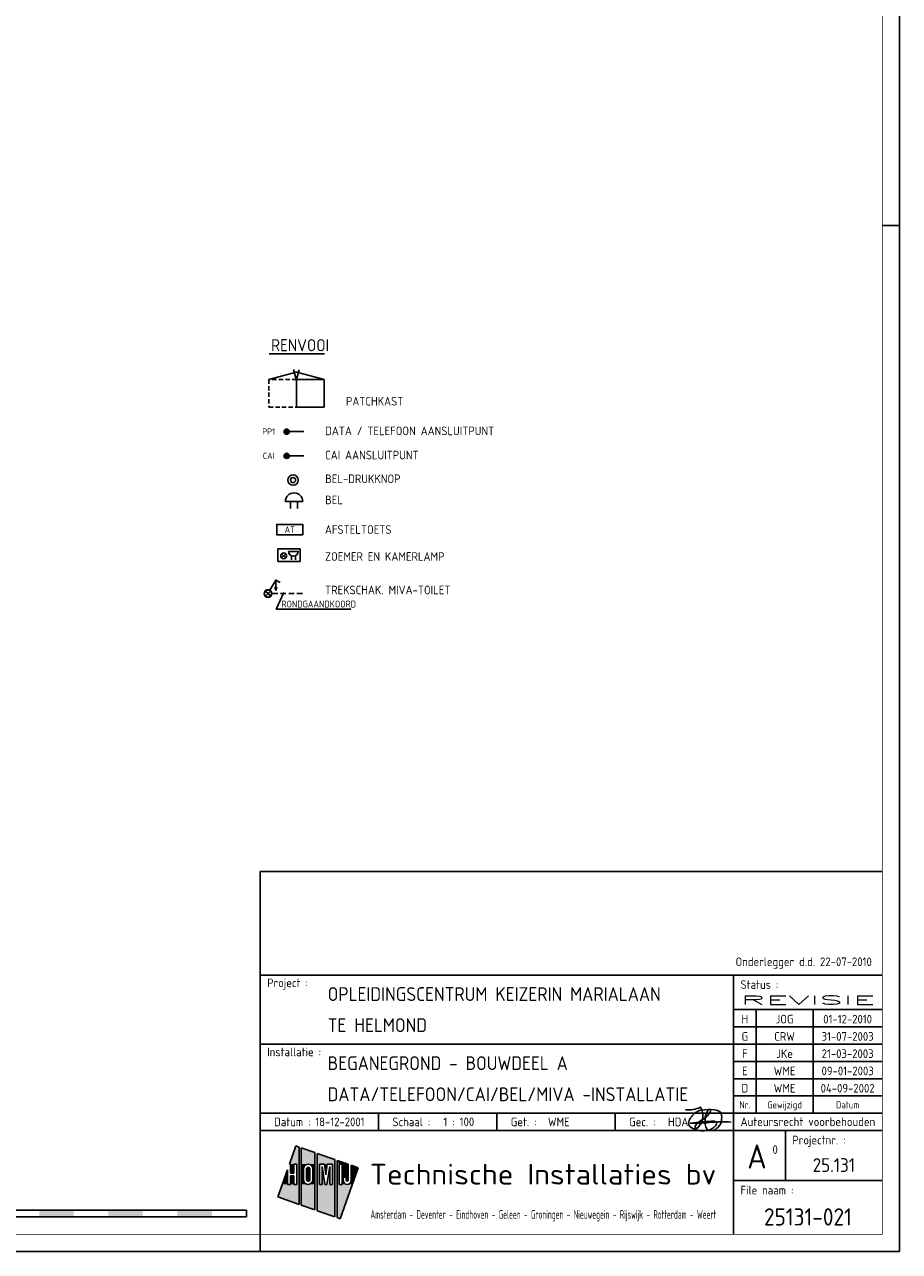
# Model space of a CAD drawing. Header units: millimetres. Extents: x -6587 to 170951, y 244 to 951952.
# Tile 29 of 102: x 86990 to 112313, y 244 to 35757. Entities that reach past the tile are written whole.
import ezdxf
from ezdxf.enums import TextEntityAlignment as Align

# ---------------------------------------------------------------- set-up
doc = ezdxf.new("R2010")
doc.units = ezdxf.units.MM
doc.header["$LTSCALE"] = 100
doc.linetypes.add('HIDDEN', pattern=[9.525, 6.35, -3.175])
doc.layers.get('0').update_dxf_attribs({"linetype": 'CONTINUOUS'})
for name, color, linetype in [('02-61-50-lijn050', 90, 'CONTINUOUS'), ('71', 2, 'CONTINUOUS'), ('EB6431--_ATTRIB', 2, 'CONTINUOUS'), ('EL6411--_DEURBEL', 3, 'CONTINUOUS'), ('EL6414--_BELET24V', 3, 'CONTINUOUS'), ('EL6431--_CCTV', 3, 'CONTINUOUS'), ('INBRAAK', 3, 'CONTINUOUS'), ('LIJN025', 10, 'CONTINUOUS'), ('LIJN035', 50, 'CONTINUOUS'), ('LIJN050', 90, 'CONTINUOUS'), ('SCHAALBALK', 10, 'CONTINUOUS'), ('TEKST18', 210, 'CONTINUOUS'), ('TEKST25', 10, 'CONTINUOUS'), ('TEKST35', 50, 'CONTINUOUS'), ('TEKST50', 90, 'CONTINUOUS'), ('TEKST70', 130, 'CONTINUOUS')]:
    doc.layers.add(name, color=color, linetype=linetype)
doc.styles.add('1_8', font='iso', dxfattribs={"width": 0.7, "height": 1.8})
doc.styles.add('HELV', font='ISO.SHX')
doc.styles.add('ISO', font='ISO.SHX')
doc.styles.add('MAATVOERING', font='iso.shx')
doc.styles.add('ROMAND', font='romand')
doc.styles.get("Standard").update_dxf_attribs({"font": 'iso.shx'})

# ---------------------------------------------------------------- blocks, each defined once
blk = doc.blocks.new('A0-G')
at = {"layer": 'LIJN025'}
for p, q in [((1184, 297), (1189, 297)), ((1004, 80), (1184, 80)), ((1141, 80), (1141, 5)), ((1141, 70), (1184, 70)), ((1147.5, 70), (1147.5, 40)), ((1164, 70), (1164, 40)), ((1141, 65), (1184, 65)), ((1004, 60), (1141, 60)), ((1141, 60), (1184, 60)), ((1141, 55), (1184, 55)), ((1141, 50), (1184, 50)), ((1141, 45), (1184, 45)), ((1004, 40), (1184, 40)), ((1038.25, 35), (1038.25, 40)), ((1072.5, 35), (1072.5, 40)), ((1106.75, 35), (1106.75, 40)), ((1004, 35), (1184, 35)), ((1156, 35), (1156, 20.5)), ((1014.28, 30.55), (1012.44, 25.28)), ((1015.23, 30.22), (1014.28, 30.55)), ((1015.23, 13.64), (1015.23, 30.22)), ((1019.81, 28.62), (1015.85, 30)), ((1015.85, 30), (1015.85, 13.42)), ((1019.81, 12.03), (1019.81, 28.62)), ((1012.44, 25.28), (1012.78, 25.28)), ((1012.78, 25.28), (1012.78, 22.62)), ((1013.68, 25.28), (1014.58, 25.28)), ((1013.68, 22.62), (1013.68, 25.28)), ((1014.58, 25.28), (1014.58, 19.41)), ((1016.61, 24.43), (1016.9, 24.86)), ((1016.9, 24.86), (1017.35, 25.18)), ((1017.35, 25.18), (1017.88, 25.28)), ((1017.88, 25.28), (1018.41, 25.18)), ((1018.41, 25.18), (1018.85, 24.88)), ((1018.85, 24.88), (1019.14, 24.45)), ((1025.53, 26.61), (1020.49, 28.38)), ((1020.49, 28.38), (1020.49, 11.8)), ((1021.1, 19.41), (1021.1, 25.28)), ((1021.1, 25.28), (1022.62, 25.28)), ((1022.62, 25.28), (1023, 22.14)), ((1023, 22.14), (1023.38, 25.28)), ((1023.38, 25.28), (1024.92, 25.28)), ((1024.92, 25.28), (1024.92, 19.41)), ((1025.53, 10.03), (1025.53, 26.61)), ((1029.46, 25.24), (1026.21, 26.37)), ((1026.21, 26.37), (1026.21, 9.79)), ((1026.81, 19.41), (1026.81, 25.28)), ((1026.81, 25.28), (1027.69, 25.28)), ((1027.69, 25.28), (1027.69, 19.41)), ((1029.46, 20.62), (1029.46, 25.24)), ((1032.31, 24.24), (1030.31, 24.94)), ((1030.31, 24.94), (1030.31, 20.61)), ((1011.88, 23.67), (1009.11, 15.78)), ((1011.88, 19.41), (1011.88, 23.67)), ((1012.78, 22.62), (1013.68, 22.62)), ((1013.68, 21.86), (1012.78, 21.86)), ((1012.78, 21.86), (1012.78, 19.41)), ((1013.68, 19.41), (1013.68, 21.86)), ((1016.51, 23.91), (1016.61, 24.43)), ((1016.51, 20.8), (1016.51, 23.91)), ((1017.39, 23.89), (1017.46, 24.14)), ((1017.39, 20.81), (1017.39, 23.89)), ((1017.46, 24.14), (1017.63, 24.32)), ((1017.63, 24.32), (1017.89, 24.39)), ((1017.89, 24.39), (1018.13, 24.32)), ((1018.13, 24.32), (1018.31, 24.14)), ((1018.31, 24.14), (1018.38, 23.89)), ((1018.38, 23.89), (1018.38, 20.81)), ((1019.14, 24.45), (1019.25, 23.91)), ((1019.25, 23.91), (1019.25, 20.8)), ((1022.72, 19.41), (1021.87, 24.56)), ((1021.87, 24.56), (1021.87, 19.41)), ((1024.15, 24.56), (1023.29, 19.41)), ((1024.15, 19.41), (1024.15, 24.56)), ((1027.14, 9.47), (1032.31, 24.24)), ((1028.02, 20.61), (1028.02, 21.54)), ((1028.02, 21.54), (1028.88, 21.54)), ((1028.88, 21.54), (1028.88, 20.62)), ((1012.78, 19.41), (1011.88, 19.41)), ((1014.58, 19.41), (1013.68, 19.41)), ((1016.61, 20.28), (1016.51, 20.8)), ((1016.91, 19.82), (1016.61, 20.28)), ((1017.37, 19.52), (1016.91, 19.82)), ((1017.91, 19.41), (1017.37, 19.52)), ((1017.45, 20.57), (1017.39, 20.81)), ((1017.64, 20.38), (1017.45, 20.57)), ((1017.89, 20.32), (1017.64, 20.38)), ((1018.14, 20.38), (1017.89, 20.32)), ((1018.43, 19.53), (1017.91, 19.41)), ((1018.32, 20.56), (1018.14, 20.38)), ((1018.38, 20.81), (1018.32, 20.56)), ((1018.86, 19.83), (1018.43, 19.53)), ((1019.15, 20.26), (1018.86, 19.83)), ((1019.25, 20.8), (1019.15, 20.26)), ((1021.87, 19.41), (1021.1, 19.41)), ((1023.29, 19.41), (1022.72, 19.41)), ((1024.92, 19.41), (1024.15, 19.41)), ((1027.69, 19.41), (1026.81, 19.41)), ((1028.09, 20.16), (1028.02, 20.61)), ((1028.34, 19.76), (1028.09, 20.16)), ((1028.7, 19.5), (1028.34, 19.76)), ((1029.16, 19.41), (1028.7, 19.5)), ((1028.88, 20.62), (1028.97, 20.41)), ((1028.97, 20.41), (1029.17, 20.33)), ((1029.61, 19.5), (1029.16, 19.41)), ((1029.17, 20.33), (1029.37, 20.41)), ((1029.37, 20.41), (1029.46, 20.62)), ((1029.99, 19.77), (1029.61, 19.5)), ((1030.24, 20.17), (1029.99, 19.77)), ((1030.31, 20.61), (1030.24, 20.17)), ((1141, 20.5), (1184, 20.5)), ((1009.11, 15.78), (1015.23, 13.64)), ((1015.85, 13.42), (1019.81, 12.03)), ((1020.49, 11.8), (1025.53, 10.03)), ((1026.21, 9.79), (1027.14, 9.47)), ((1004, 0), (1004, 5))]:
    blk.add_line(p, q, dxfattribs=at)
blk.add_lwpolyline([(1189, 841), (1189, 0), (0, 0), (0, 841)], close=True, dxfattribs=at)
for points in [[(1012.44, 25.28), (1014.28, 30.55), (1015.23, 25.28), (1015.23, 30.22)], [(1015.85, 25.28), (1015.85, 30), (1019.81, 25.28), (1019.81, 28.62)], [(1012.78, 22.62), (1012.78, 25.28), (1013.68, 22.62), (1013.68, 25.28)], [(1014.58, 19.41), (1014.58, 25.28), (1015.23, 19.41), (1015.23, 25.28)], [(1015.85, 23.91), (1015.85, 25.28), (1016.51, 23.91), (1016.61, 24.43)], [(1016.61, 24.43), (1015.85, 25.28), (1016.9, 24.86), (1015.85, 25.28)], [(1016.9, 24.86), (1015.85, 25.28), (1017.35, 25.18), (1015.85, 25.28)], [(1017.35, 25.18), (1015.85, 25.28), (1017.88, 25.28), (1015.85, 25.28)], [(1018.41, 25.18), (1017.88, 25.28), (1018.41, 25.18), (1019.81, 25.28)], [(1018.85, 24.88), (1018.41, 25.18), (1018.85, 24.88), (1019.81, 25.28)], [(1019.14, 24.45), (1018.85, 24.88), (1019.14, 24.45), (1019.81, 25.28)], [(1019.25, 23.91), (1019.14, 24.45), (1019.81, 23.91), (1019.81, 25.28)], [(1020.49, 25.28), (1020.49, 28.38), (1025.53, 25.28), (1025.53, 26.61)], [(1020.49, 19.41), (1020.49, 25.28), (1021.1, 19.41), (1021.1, 25.28)], [(1023, 22.14), (1022.62, 25.28), (1023, 22.14), (1023.38, 25.28)], [(1024.92, 19.41), (1024.92, 25.28), (1025.53, 19.41), (1025.53, 25.28)], [(1026.21, 19.41), (1026.21, 26.37), (1026.81, 19.41), (1026.81, 25.28)], [(1026.81, 25.28), (1026.21, 26.37), (1027.69, 25.28), (1026.21, 26.37)], [(1027.69, 25.28), (1026.21, 26.37), (1029.46, 25.24), (1026.21, 26.37)], [(1027.69, 25.24), (1027.69, 25.28), (1029.46, 25.24)], [(1027.69, 21.54), (1027.69, 25.24), (1029.46, 21.54), (1029.46, 25.24)], [(1030.31, 20.61), (1030.31, 24.94), (1031.04, 20.61), (1032.31, 24.24)], [(1010.39, 19.41), (1011.88, 23.67), (1011.88, 19.41), (1011.88, 23.67)], [(1012.78, 19.41), (1012.78, 21.86), (1013.68, 19.41), (1013.68, 21.86)], [(1015.85, 20.8), (1015.85, 23.91), (1016.51, 20.8), (1016.51, 23.91)], [(1017.39, 23.89), (1017.46, 24.14), (1018.38, 23.89), (1018.31, 24.14)], [(1017.39, 20.81), (1017.39, 23.89), (1018.38, 20.81), (1018.38, 23.89)], [(1017.46, 24.14), (1017.63, 24.32), (1018.31, 24.14), (1018.13, 24.32)], [(1017.63, 24.32), (1017.89, 24.39), (1018.13, 24.32), (1017.89, 24.39)], [(1019.25, 20.8), (1019.25, 23.91), (1019.81, 20.8), (1019.81, 23.91)], [(1021.87, 19.41), (1021.87, 24.56), (1022.72, 19.41), (1021.87, 24.56)], [(1023.29, 19.41), (1024.15, 24.56), (1024.15, 19.41), (1024.15, 24.56)], [(1027.69, 19.41), (1027.69, 21.54), (1028.02, 20.61), (1028.02, 21.54)], [(1028.02, 20.61), (1028.02, 21.54), (1028.09, 20.16), (1028.02, 20.61)], [(1028.88, 20.62), (1028.88, 21.54), (1028.97, 20.41), (1028.88, 21.54)], [(1028.97, 20.41), (1028.88, 21.54), (1029.17, 20.33), (1028.88, 21.54)], [(1029.17, 20.33), (1028.88, 21.54), (1029.37, 20.41), (1028.88, 21.54)], [(1029.37, 20.41), (1028.88, 21.54), (1029.46, 20.62), (1028.88, 21.54)], [(1029.46, 20.62), (1028.88, 21.54), (1029.46, 20.62), (1029.46, 21.54)], [(1009.11, 15.78), (1010.39, 19.41), (1015.23, 13.64), (1015.23, 19.41)], [(1015.85, 19.41), (1015.85, 20.8), (1015.85, 19.41), (1016.51, 20.8)], [(1015.85, 19.41), (1016.51, 20.8), (1015.85, 19.41), (1016.61, 20.28)], [(1015.85, 19.41), (1016.61, 20.28), (1015.85, 19.41), (1016.91, 19.82)], [(1015.85, 19.41), (1016.91, 19.82), (1015.85, 19.41), (1017.37, 19.52)], [(1015.85, 19.41), (1017.37, 19.52), (1015.85, 19.41), (1017.91, 19.41)], [(1015.85, 13.42), (1015.85, 19.41), (1019.81, 12.03), (1019.81, 19.41)], [(1017.45, 20.57), (1017.39, 20.81), (1018.32, 20.56), (1018.38, 20.81)], [(1017.64, 20.38), (1017.45, 20.57), (1018.14, 20.38), (1018.32, 20.56)], [(1017.89, 20.32), (1017.64, 20.38), (1017.89, 20.32), (1018.14, 20.38)], [(1017.91, 19.41), (1018.43, 19.53), (1017.91, 19.41), (1019.81, 19.41)], [(1018.43, 19.53), (1018.86, 19.83), (1018.43, 19.53), (1019.81, 19.41)], [(1018.86, 19.83), (1019.15, 20.26), (1018.86, 19.83), (1019.81, 19.41)], [(1019.81, 19.41), (1019.15, 20.26), (1019.81, 20.8), (1019.25, 20.8)], [(1020.49, 11.8), (1020.49, 19.41), (1025.53, 10.03), (1025.53, 19.41)], [(1026.21, 9.79), (1026.21, 19.41), (1027.14, 9.47), (1030.62, 19.41)], [(1027.69, 19.41), (1028.02, 20.61), (1027.69, 19.41), (1028.09, 20.16)], [(1027.69, 19.41), (1028.09, 20.16), (1027.69, 19.41), (1028.34, 19.76)], [(1027.69, 19.41), (1028.34, 19.76), (1027.69, 19.41), (1028.7, 19.5)], [(1027.69, 19.41), (1028.7, 19.5), (1027.69, 19.41), (1029.16, 19.41)], [(1029.16, 19.41), (1030.62, 19.41), (1029.61, 19.5), (1030.62, 19.41)], [(1030.62, 19.41), (1029.61, 19.5), (1030.62, 19.41), (1029.99, 19.77)], [(1030.62, 19.41), (1029.99, 19.77), (1031.04, 20.61), (1030.24, 20.17)], [(1030.24, 20.17), (1030.31, 20.61), (1030.24, 20.17), (1031.04, 20.61)]]:
    blk.add_solid(points, dxfattribs=at)
at = {"layer": 'LIJN050'}
for p, q in [((1184, 110), (1004, 110)), ((1004, 110), (1004, 5))]:
    blk.add_line(p, q, dxfattribs=at)
at = {"layer": 'LIJN050', "const_width": 0.2}
blk.add_lwpolyline([(1184, 836), (25, 836), (25, 5), (1184, 5)], close=True, dxfattribs=at)
at = {"layer": 'SCHAALBALK'}
for p, q in [((1000, 12), (900, 12)), ((1000, 10), (1000, 12)), ((900, 10), (1000, 10))]:
    blk.add_line(p, q, dxfattribs=at)
for points in [[(940, 10), (940, 12), (950, 10), (950, 12)], [(960, 10), (960, 12), (970, 10), (970, 12)], [(980, 10), (980, 12), (990, 10), (990, 12)]]:
    blk.add_solid(points, dxfattribs=at)
at = {"layer": 'TEKST18', "style": 'ISO'}
for s, p in [('Nr.', (1144.25, 41.43)), ('Gewijzigd', (1155.75, 41.43)), ('Datum', (1174, 41.43))]:
    blk.add_text(s, height=2, dxfattribs=at).set_placement(p, align=Align.CENTER)
at = {"layer": 'TEKST18', "style": 'ISO', "width": 0.67468}
blk.add_text('Amsterdam - Deventer - Eindhoven - Geleen - Groningen - Nieuwegein - Rijswijk - Rotterdam - Weert', height=2.5, dxfattribs=at).set_placement((1035.88, 9.47), (1136, 9.47), align=Align.FIT)
at = {"layer": 'TEKST25', "style": 'ISO'}
for s, p in [('Project :', (1006, 76.5)), ('Status :', (1143, 76)), ('Installatie :', (1006, 56.5)), ('Datum :', (1008, 36.25)), ('Schaal :', (1042.25, 36.25)), ('Get. :', (1076.5, 36.25)), ('Gec. :', (1110.75, 36.25)), ('Projectnr. :', (1158, 31)), ('File naam :', (1143, 16.5))]:
    blk.add_text(s, height=2.5, dxfattribs=at).set_placement(p)
at = {"layer": 'TEKST25', "style": 'ISO', "width": 1.015814}
blk.add_text('Auteursrecht voorbehouden', height=2.5, dxfattribs=at).set_placement((1143, 36.3), (1182, 36.3), align=Align.FIT)
at = {"layer": 'TEKST25', "style": 'ROMAND', "width": 2.899115}
blk.add_attdef('STATUS', text='', height=2.5, dxfattribs=at).set_placement((1143, 71.5), (1182, 71.5), align=Align.FIT)
at = {"layer": 'TEKST25', "style": 'ISO'}
for tag, p in [('E', (1144.25, 66)), ('NAAM-E', (1155.75, 66)), ('DATUM-E', (1174, 66)), ('D', (1144.25, 61)), ('NAAM-D', (1155.75, 61)), ('DATUM-D', (1174, 61)), ('C', (1144.25, 56)), ('NAAM-C', (1155.75, 56)), ('DATUM-C', (1174, 56)), ('B', (1144.25, 51)), ('NAAM-B', (1155.75, 51)), ('DATUM-B', (1174, 51)), ('A', (1144.25, 46)), ('NAAM-A', (1155.75, 46)), ('DATUM-A', (1174, 46))]:
    blk.add_attdef(tag, text='', height=2.5, dxfattribs=at).set_placement(p, align=Align.CENTER)
for tag, p in [('DATUM', (1021.75, 36.25)), ('SCHAAL', (1057, 36.25)), ('GETEKEND', (1087.25, 36.25)), ('GECONTOL.', (1122, 36.25)), ('FORMAAT', (1152.25, 28.25))]:
    blk.add_attdef(tag, p, '', height=2.5, dxfattribs=at)
at = {"layer": 'TEKST35', "style": 'ISO'}
for tag, p in [('PROJECT', (1023.5, 72.5)), ('PLAATS', (1023.5, 63.5)), ('INSTALLATIE-REGEL1', (1023.5, 52.5)), ('INSTALLATIE-REGEL2', (1023.5, 43.5))]:
    blk.add_attdef(tag, p, '', height=4, dxfattribs=at)
blk.add_attdef('PROJ.NR.', text='', height=4, dxfattribs=at).set_placement((1170, 23), align=Align.CENTER)
at = {"layer": 'TEKST50', "style": 'HELV', "width": 1.169753}
blk.add_text('Technische Installaties bv', height=6, dxfattribs=at).set_placement((1035.72, 19.36), (1135.99, 19.36), align=Align.FIT)
at = {"layer": 'TEKST50', "style": 'ISO'}
blk.add_attdef('FILE-NAAM', text='', height=5, dxfattribs=at).set_placement((1162.5, 7.5), align=Align.CENTER)
at = {"layer": 'TEKST70', "style": 'HELV'}
blk.add_text('A', height=7, dxfattribs=at).set_placement((1147.75, 24), align=Align.CENTER)
blk = doc.blocks.new('ES081006')
at = {"color": 0}
for p, q in [((-1, 0), (-1, -2)), ((1, -2), (1, 0))]:
    blk.add_line(p, q, dxfattribs=at)
blk.add_lwpolyline([(2.5, 0), (-2.5, 0, -1)], format="xyb", close=True, dxfattribs=at)
at = {"color": 0, "style": '1_8', "flags": 8}
for tag, p in [('NUMMER', (0, 6.75)), ('SCHAK', (0, 4))]:
    blk.add_attdef(tag, text='', height=1.8, dxfattribs=at).set_placement(p, align=Align.MIDDLE)
at = {"style": '1_8', "flags": 8}
blk.add_attdef('M_CODE', text='', height=1.8, dxfattribs=at).set_placement((0, 0), align=Align.MIDDLE_CENTER)
blk = doc.blocks.new('ES111410')
for radius in [1.5, 0.75]:
    blk.add_circle((0, 0), radius)
at = {"style": '1_8', "flags": 8}
for tag, p in [('NUMMER', (0, 5.5)), ('CODE', (0, 3))]:
    blk.add_attdef(tag, text='', height=1.8, dxfattribs=at).set_placement(p, align=Align.MIDDLE)
blk.add_attdef('M_CODE', text='', height=1.8, dxfattribs=at).set_placement((0, 0), align=Align.MIDDLE_CENTER)
blk = doc.blocks.new('ES4X2')
for p, q in [((-0.45, 1.4), (-0.45, 2.6)), ((-0.15, 1.27), (-0.15, 2.73)), ((0, 1.25), (0, -3)), ((0.15, 1.27), (0.15, 2.73)), ((0.45, 1.4), (0.45, 2.6))]:
    blk.add_line(p, q)
blk.add_circle((0, 2), 0.75)
at = {"style": '1_8'}
for tag, flags, p in [('NUMMER', 8, (0, 4)), ('INDIENST', 9, (0, 0)), ('GEBOUW', 9, (0, 0)), ('M_CODE', 9, (0, 0)), ('REGIST', 9, (0, 0)), ('CODE', 8, (0, 0))]:
    blk.add_attdef(tag, text='', height=1.8, dxfattribs=dict(at, flags=flags)).set_placement(p, align=Align.MIDDLE_CENTER)
blk = doc.blocks.new('DATAKASTROC')
at = {"layer": 'LIJN025'}
blk.add_line((259, 14985), (1860, 14985), dxfattribs=at)
at = {"layer": 'LIJN035', "color": 10}
for p, q in [((245, 14241), (1075, 14461)), ((1035, 14241), (965, 14531)), ((1845, 14241), (1015, 14461)), ((1045, 14241), (1125, 14521)), ((1845, 14241), (1045, 14241)), ((1045, 14241), (1045, 13441)), ((1845, 13441), (1845, 14241)), ((1045, 13441), (1845, 13441))]:
    blk.add_line(p, q, dxfattribs=at)
at = {"layer": 'LIJN035', "color": 10, "linetype": 'HIDDEN', "ltscale": 0.2}
for p, q in [((1045, 14241), (245, 14241)), ((245, 14241), (245, 13441)), ((245, 13441), (1045, 13441))]:
    blk.add_line(p, q, dxfattribs=at)
at = {"layer": 'EL6431--_CCTV'}
ref = blk.add_blockref('ES4X2', (965, 12730, 1050), dxfattribs=dict(at, xscale=100, yscale=100, zscale=100, rotation=90))
ref.add_attrib('CODE', 'PP1', dxfattribs={"layer": 'EB6431--_ATTRIB', "color": 1, "height": 180, "style": '1_8', "flags": 8}).set_placement((243, 12732, 1050), align=Align.MIDDLE_CENTER)
ref = blk.add_blockref('ES4X2', (965, 12027, 1050), dxfattribs=dict(at, xscale=100, yscale=100, zscale=100, rotation=90))
ref.add_attrib('CODE', 'CAI', dxfattribs={"layer": 'EB6431--_ATTRIB', "color": 1, "height": 180, "style": '1_8', "flags": 8}).set_placement((243, 12029, 1050), align=Align.MIDDLE_CENTER)
at = {"layer": 'TEKST25'}
for s, p in [('PATCHKAST', (2479, 13485)), ('DATA / TELEFOON AANSLUITPUNT', (1877, 12627)), ('CAI AANSLUITPUNT', (1877, 11927))]:
    blk.add_text(s, height=250, dxfattribs=at).set_placement(p)
at = {"layer": 'TEKST35'}
blk.add_text('RENVOOI', height=350, dxfattribs=at).set_placement((312, 15057))
blk = doc.blocks.new('ES3S1-T')
at = {"color": 1}
blk.add_line((2.31, 4), (2.31, 1), dxfattribs=at)
at = {"color": 0}
blk.add_lwpolyline([(0.58, 1), (2.31, 4), (3.61, 3.25)], dxfattribs=at)
at = {"color": 1}
blk.add_lwpolyline([(2.01, 1.8), (2.61, 1.8), (2.31, 1)], close=True, dxfattribs=at)
blk.add_lwpolyline([(2.16, 1.8), (2.31, 1), (2.46, 1.8), (2.46, 1.8)], dxfattribs=at)
at = {"color": 0}
blk.add_circle((0, 0), 1.15, dxfattribs=at)
at = {"style": '1_8'}
for tag, flags, p in [('SCHAK', 8, (3, 5.5)), ('KAST', 9, (-3, 0.5)), ('M_CODE', 9, (0, 0)), ('GROEP', 9, (-3, -4.5)), ('DOEL', 9, (-3, -2))]:
    blk.add_attdef(tag, text='', height=1.8, dxfattribs=dict(at, flags=flags)).set_placement(p, align=Align.MIDDLE_CENTER)
blk = doc.blocks.new('ES081001')
for p, q in [((1.06, -1.06), (-1.06, 1.06)), ((-1.06, -1.06), (1.06, 1.06))]:
    blk.add_line(p, q)
blk.add_circle((0, 0), 1.5)
at = {"color": 2, "style": '1_8', "flags": 8}
for tag, p in [('NUMMER', (0, 5.5)), ('CODE', (0, 3))]:
    blk.add_attdef(tag, text='', height=1.8, dxfattribs=at).set_placement(p, align=Align.MIDDLE)
at = {"style": '1_8', "flags": 8}
blk.add_attdef('M_CODE', text='', height=1.8, dxfattribs=at).set_placement((0, 0), align=Align.MIDDLE_CENTER)
blk = doc.blocks.new('ES081010')
at = {"color": 0}
for p, q in [((-1, 0), (-1, -2)), ((1, -2), (1, 0))]:
    blk.add_line(p, q, dxfattribs=at)
blk.add_lwpolyline([(-2.5, 2.25), (2.5, 2.25, -1)], format="xyb", close=True, dxfattribs=at)
at = {"color": 0, "style": '1_8', "flags": 8}
for tag, p in [('NUMMER', (0, 6.75)), ('SCHAK', (0, 4))]:
    blk.add_attdef(tag, text='', height=1.8, dxfattribs=at).set_placement(p, align=Align.MIDDLE)
at = {"style": '1_8'}
for tag, flags, p in [('M_CODE', 8, (0, 0)), ('CODE', 9, (0, 3))]:
    blk.add_attdef(tag, text='', height=1.8, dxfattribs=dict(at, flags=flags)).set_placement(p, align=Align.MIDDLE_CENTER)

msp = doc.modelspace()

# ---------------------------------------------------------------- linework, layer by layer
at = {"layer": '02-61-50-lijn050', "color": 50, "linetype": 'ByBlock', "flags": 128}
msp.add_lwpolyline([(107443, 3989.7, 0.0438061), (106807.8, 3977.4, -0.0311933), (106260.1, 3953.1), (106703.7, 4000.9, 0.0034541), (106918.4, 4017.7, -0.2311769), (107016.4, 3979.8, -0.1755187), (107019.1, 3937.6, -0.1533753), (106960.6, 3849.9, -0.0568129), (106861.6, 3787.2, -0.1002048), (106660.9, 3735.6, -0.1629602), (106270.5, 3844.3, -0.3795285), (106212, 3994.7, -0.1401597), (106413, 4261.3, -0.1433341), (106572.8, 4333.7, -0.06258), (106955, 4344.4, -0.1268805), (107127.8, 4285.9, -0.1694127), (107155.7, 4239.9, -0.095564), (107159.9, 4019.8, -0.0800553), (107129.2, 3930.6, -0.126486), (106989.8, 3778.8, -0.2148905), (106800.3, 3749.6, -0.2031064), (106751.5, 3777.4, -0.1211772), (106691.5, 3915.3, -0.1216044), (106712.2, 4196.7, -0.0106143), (106729.6, 4254.9, -0.021915), (106752.6, 4305.5, -0.1561501), (106805.9, 4349.8, -0.0502238), (106827.2, 4354.8, -0.2954364), (106843.4, 4347, -0.2501734), (106846.2, 4301.5, -0.1673837), (106621.7, 4067.5, 0.1215255), (106406.9, 3886, 0.1419405), (106397.3, 3858.5, 0.1535617), (106398.7, 3841.8, 0.5208324), (106472.6, 3825.1, 0.3620363), (106555.2, 4419.1, -0.1454387), (106121.9, 4345.1)], format="xyb", dxfattribs=at)
at = {"layer": '71'}
for q in [(93965.7, 19358.7), (93965.7, 19214), (94110.4, 19358.7), (94110.4, 19214)]:
    msp.add_line((94038.1, 19286.4), q, dxfattribs=at)
msp.add_circle((94038.1, 19286.4), 102.3, dxfattribs=at)
at = {"layer": 'EL6414--_BELET24V'}
for p, q in [((94321.2, 20576.7), (94321.2, 20211.1)), ((94968.1, 20576.7), (94321.2, 20576.7)), ((94968.1, 20211.1), (94968.1, 20576.7)), ((94321.2, 20211.1), (94968.1, 20211.1))]:
    msp.add_line(p, q, dxfattribs=at)
at = {"layer": 'EL6414--_BELET24V', "linetype": 'HIDDEN', "ltscale": 0.25}
msp.add_line((94158.4, 19286.6), (95093.8, 19286.6), dxfattribs=at)
at = {"layer": 'LIJN025'}
for p, q in [((94491.4, 19316.5), (94271, 18837.7)), ((94271, 18837.7), (96432.5, 18837.7))]:
    msp.add_line(p, q, dxfattribs=at)
at = {"layer": 'LIJN035'}
msp.add_lwpolyline([(95040.5, 20987.7), (94290.5, 20987.7), (94290.5, 21287.7), (95040.5, 21287.7)], close=True, dxfattribs=at)

# ---------------------------------------------------------------- block references
ref = msp.add_blockref('A0-G', (-6587, 243.8), dxfattribs=dict(xscale=100, yscale=100, zscale=100))
ref.add_attrib('PROJECT', 'OPLEIDINGSCENTRUM KEIZERIN MARIALAAN', (95763, 7493.8), dxfattribs={"layer": 'TEKST35', "height": 400, "style": 'ISO'})
ref.add_attrib('PLAATS', 'TE HELMOND', (95763, 6593.8), dxfattribs={"layer": 'TEKST35', "height": 400, "style": 'ISO'})
ref.add_attrib('INSTALLATIE-REGEL1', 'BEGANEGROND - BOUWDEEL A', (95763, 5493.8), dxfattribs={"layer": 'TEKST35', "height": 400, "style": 'ISO'})
ref.add_attrib('INSTALLATIE-REGEL2', 'DATA/TELEFOON/CAI/BEL/MIVA -INSTALLATIE', (95763, 4593.8), dxfattribs={"layer": 'TEKST35', "height": 400, "style": 'ISO'})
ref.add_attrib('PROJ.NR.', '25.131', dxfattribs={"layer": 'TEKST35', "height": 400, "style": 'ISO'}).set_placement((110413, 2543.8), align=Align.CENTER)
ref.add_attrib('FILE-NAAM', '25131-021', dxfattribs={"layer": 'TEKST50', "height": 500, "style": 'ISO'}).set_placement((109663, 993.8), align=Align.CENTER)
ref.add_attrib('DATUM', '18-12-2001', (95404.5, 3868.8), dxfattribs={"layer": 'TEKST25', "height": 250, "style": 'ISO'})
ref.add_attrib('SCHAAL', '1 : 100', (99113, 3868.8), dxfattribs={"layer": 'TEKST25', "height": 250, "style": 'ISO'})
ref.add_attrib('GETEKEND', 'WME', (102138, 3868.8), dxfattribs={"layer": 'TEKST25', "height": 250, "style": 'ISO'})
ref.add_attrib('GECONTOL.', 'HDA', (105613, 3868.8), dxfattribs={"layer": 'TEKST25', "height": 250, "style": 'ISO'})
ref.add_attrib('STATUS', 'REVISIE', dxfattribs={"layer": 'TEKST25', "height": 250, "style": 'ROMAND', "width": 2.899115}).set_placement((107713, 7393.8), (111613, 7393.8), align=Align.FIT)
ref.add_attrib('FORMAAT', '0', (108638, 3068.8), dxfattribs={"layer": 'TEKST25', "height": 250, "style": 'ISO'})
ref.add_attrib('A', 'D', dxfattribs={"layer": 'TEKST25', "height": 250, "style": 'ISO'}).set_placement((107838, 4843.8), align=Align.CENTER)
ref.add_attrib('NAAM-A', 'WME', dxfattribs={"layer": 'TEKST25', "height": 250, "style": 'ISO'}).set_placement((108988, 4843.8), align=Align.CENTER)
ref.add_attrib('DATUM-A', '04-09-2002', dxfattribs={"layer": 'TEKST25', "height": 250, "style": 'ISO'}).set_placement((110813, 4843.8), align=Align.CENTER)
ref.add_attrib('B', 'E', dxfattribs={"layer": 'TEKST25', "height": 250, "style": 'ISO'}).set_placement((107838, 5343.8), align=Align.CENTER)
ref.add_attrib('NAAM-B', 'WME', dxfattribs={"layer": 'TEKST25', "height": 250, "style": 'ISO'}).set_placement((108988, 5343.8), align=Align.CENTER)
ref.add_attrib('DATUM-B', '09-01-2003', dxfattribs={"layer": 'TEKST25', "height": 250, "style": 'ISO'}).set_placement((110813, 5343.8), align=Align.CENTER)
ref.add_attrib('C', 'F', dxfattribs={"layer": 'TEKST25', "height": 250, "style": 'ISO'}).set_placement((107838, 5843.8), align=Align.CENTER)
ref.add_attrib('NAAM-C', 'JKe', dxfattribs={"layer": 'TEKST25', "height": 250, "style": 'ISO'}).set_placement((108988, 5843.8), align=Align.CENTER)
ref.add_attrib('DATUM-C', '21-03-2003', dxfattribs={"layer": 'TEKST25', "height": 250, "style": 'ISO'}).set_placement((110813, 5843.8), align=Align.CENTER)
ref.add_attrib('D', 'G', dxfattribs={"layer": 'TEKST25', "height": 250, "style": 'ISO'}).set_placement((107838, 6343.8), align=Align.CENTER)
ref.add_attrib('NAAM-D', 'CRW', dxfattribs={"layer": 'TEKST25', "height": 250, "style": 'ISO'}).set_placement((108988, 6343.8), align=Align.CENTER)
ref.add_attrib('DATUM-D', '31-07-2003', dxfattribs={"layer": 'TEKST25', "height": 250, "style": 'ISO'}).set_placement((110813, 6343.8), align=Align.CENTER)
ref.add_attrib('E', 'H', dxfattribs={"layer": 'TEKST25', "height": 250, "style": 'ISO'}).set_placement((107838, 6843.8), align=Align.CENTER)
ref.add_attrib('NAAM-E', 'JOG', dxfattribs={"layer": 'TEKST25', "height": 250, "style": 'ISO'}).set_placement((108988, 6843.8), align=Align.CENTER)
ref.add_attrib('DATUM-E', '01-12-2010', dxfattribs={"layer": 'TEKST25', "height": 250, "style": 'ISO'}).set_placement((110813, 6843.8), align=Align.CENTER)
at = {"layer": 'EL6411--_DEURBEL', "xscale": 100, "yscale": 100, "zscale": 100}
for name, p in [('ES111410', (94761.7, 22572.1)), ('ES081006', (94791.7, 21952.1))]:
    msp.add_blockref(name, p, dxfattribs=at)
at = {"layer": 'EL6414--_BELET24V'}
for name, p, xscale, yscale, zscale in [('ES081001', (94489.9, 20379.9), 56.25, 56.25, 56.25), ('ES081010', (94771.2, 20379.9), 56.25, 56.25, 56.25), ('ES3S1-T', (94036.5, 19286.6, 585), 97.5, 97.5, 97.5)]:
    msp.add_blockref(name, p, dxfattribs=dict(at, xscale=xscale, yscale=yscale, zscale=zscale))
at = {"layer": 'LIJN025'}
msp.add_blockref('DATAKASTROC', (93813, 11243.8), dxfattribs=at)

# ---------------------------------------------------------------- texts
at = {"layer": 'INBRAAK', "color": 10, "style": 'ISO'}
for s, p in [('AFSTELTOETS', (95684.9, 21014.8)), ('ZOEMER EN KAMERLAMP', (95684.9, 20234.4))]:
    msp.add_text(s, height=250, dxfattribs=at).set_placement(p)
at = {"layer": 'TEKST25'}
for s, p in [('BEL-DRUKKNOP', (95690.7, 22483.7)), ('BEL', (95690.7, 21873.7))]:
    msp.add_text(s, height=250, dxfattribs=at).set_placement(p)
at = {"layer": 'TEKST25', "style": '1_8'}
msp.add_text('AT', height=187.5, dxfattribs=at).set_placement((94665.5, 21044), align=Align.CENTER)
at = {"layer": 'TEKST25', "style": 'MAATVOERING'}
for s, height, p in [('TREKSCHAK. MIVA-TOILET', 250, (95686.9, 19265.3)), ('RONDGAANDKOORD', 200, (94425.5, 18883.2)), ('Onderlegger d.d. 22-07-2010', 250, (107569, 8504.1))]:
    msp.add_text(s, height=height, dxfattribs=at).set_placement(p)

doc.saveas('drawing.dxf')
